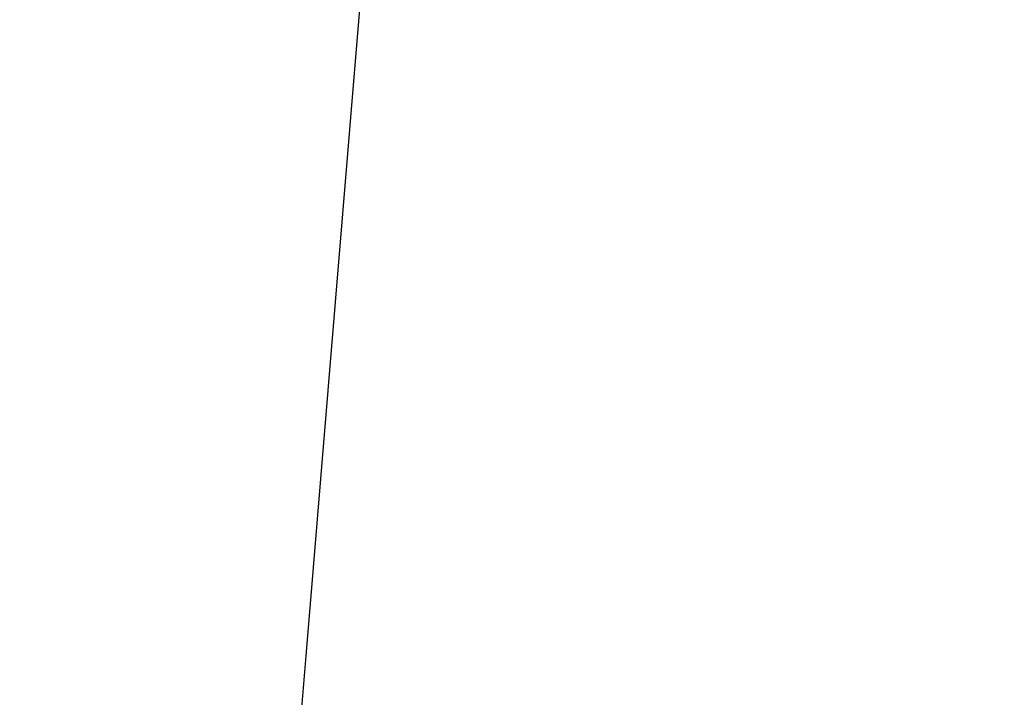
# Model space of a CAD drawing. Header units: millimetres. Extents: x -503 to 503, y -398 to 311.
# Tile 159 of 256: x -327 to -305, y 155 to 171. Entities that reach past the tile are written whole.
import ezdxf

# ---------------------------------------------------------------- set-up
doc = ezdxf.new("R2010")
doc.units = ezdxf.units.MM
doc.header["$MEASUREMENT"] = 0
doc.layers.add('IGES LEVEL 1', color=7, linetype='Continuous')

msp = doc.modelspace()

# ---------------------------------------------------------------- linework, layer by layer
at = {"layer": 'IGES LEVEL 1', "color": 9}
msp.add_open_spline([(-312.806, 250.035, -632.202), (-327.25, 76.427, -652.734), (-341.694, -97.18, -673.266), (-356.138, -270.787, -693.798)], degree=3, dxfattribs=at)
for points, knots in [([(-89.925, -2.035, -32.628), (-90.59, -2.017, -32.785), (-110.92, -1.434, -37.651), (-139.952, -0.185, -47.319), (-184.167, 3.051, -68.838), (-216.724, 6.722, -90.559), (-252.435, 12.879, -122.748), (-276.587, 19.146, -152.152), (-300.449, 28.756, -192.32), (-314.32, 37.908, -226.969), (-322.768, 48.748, -263.754), (-326.599, 58.51, -294.535), (-326.916, 70.188, -328.377), (-323.512, 81.319, -357.59), (-319.106, 90.256, -379.356), (-315.478, 96.431, -393.766), (-309.913, 104.666, -412.169), (-304.627, 111.372, -426.251), (-296.655, 120.639, -444.861), (-282.874, 135.405, -473.179), (-258.851, 155.938, -508.717), (-228.618, 176.068, -540.983), (-202.943, 190.489, -563.03), (-174.529, 203.806, -582.509), (-143.702, 215.578, -599), (-110.65, 225.394, -612.212), (-63.725, 235.375, -625.171), (-25.778, 238.804, -629.308), (0, 238.804, -629.308)], [0.0916389, 0.0916389, 0.0916389, 0.0916389, 0.09375, 0.15625, 0.1875, 0.25, 0.28125, 0.34375, 0.375, 0.4375, 0.46875, 0.5, 0.5390625, 0.578125, 0.59375, 0.609375, 0.625, 0.6539849, 0.65625, 0.6875, 0.75, 0.78125, 0.8125, 0.84375, 0.875, 0.90625, 0.9375, 1, 1, 1, 1]), ([(-271.58, -45.887, -345.406), (-288.444, 6.858, -349.406), (-301.461, 49.419, -355.334), (-343.041, 120.362, -374.641), (-372.086, 148.19, -388.323), (-420.792, 170.788, -407.839)], [0.0611137, 0.0611137, 0.0611137, 0.0611137, 0.5, 0.5, 0.9528388, 0.9528388, 0.9528388, 0.9528388])]:
    msp.add_open_spline(points, degree=3, knots=knots, dxfattribs=at)

doc.saveas('drawing.dxf')
